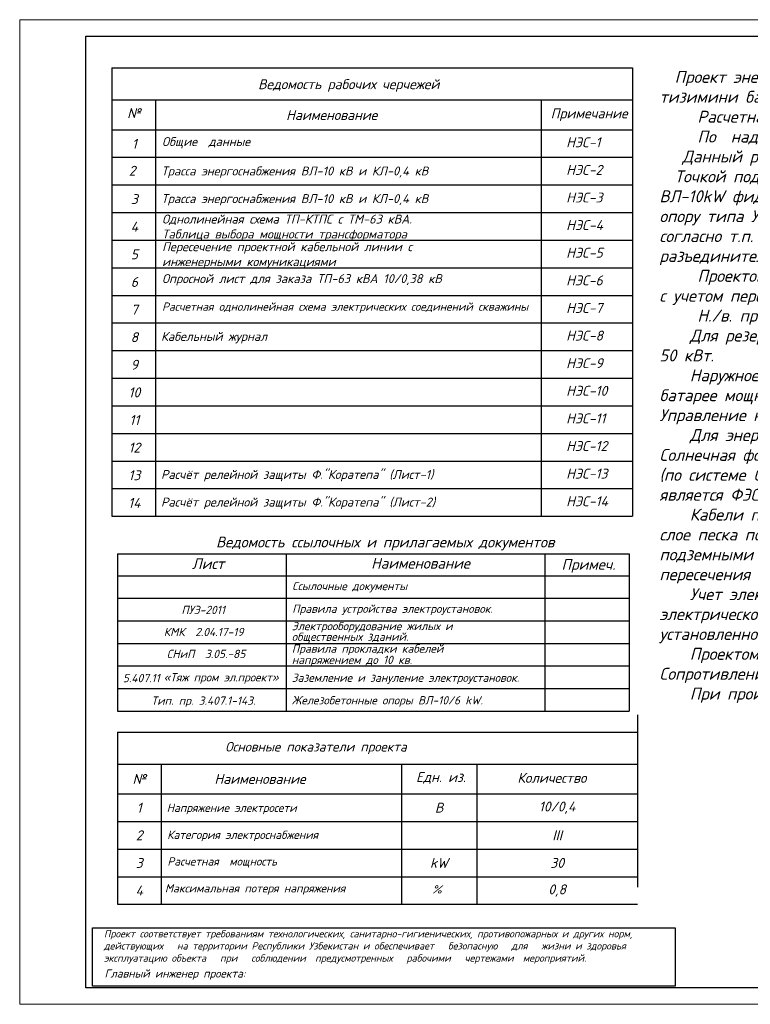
# Model space of a CAD drawing. Header units: metres. Extents: x 703615 to 712205, y 4306166 to 4311183.
# Tile 13 of 256: x 706684 to 706905, y 4306635 to 4306932. Entities that reach past the tile are written whole.
import ezdxf

# ---------------------------------------------------------------- set-up
doc = ezdxf.new("R2010")
doc.units = ezdxf.units.M
doc.header["$LTSCALE"] = 0.5
doc.layers.add('STR. Format', color=7, linetype='Continuous', lineweight=40)
doc.layers.add('text', color=1, linetype='Continuous', lineweight=13)
doc.styles.add('GOST 2.304', font='CS_Gost2304.shx')
doc.styles.add('ISO', font='isocpeui.ttf')
doc.styles.get("Standard").update_dxf_attribs({"font": 'times.ttf'})
doc.styles.add('X_ISO', font='isocpeui.ttf')
doc.styles.add('ГОСТ 250', font='isocpeui.ttf', dxfattribs={"height": 250})
doc.styles.add('ГОСТ 300', font='isocpeui.ttf', dxfattribs={"height": 250})
doc.styles.add('ГОСТ2500', font='isocpeui.ttf', dxfattribs={"height": 2500})
doc.styles.add('ЭОМ схема', font='isocpeui.ttf')
doc.linetypes.add('HOT_WATER_SUPPLY', pattern='A,12.7,-5.08,["HW",Standard,S=2.54,R=0,X=-2.54,Y=-1.27],-5.08', length=22.86)

msp = doc.modelspace()

# ---------------------------------------------------------------- linework, layer by layer
at = {"color": 7, "linetype": 'ByBlock', "lineweight": 30, "ltscale": 5}
for p, q in [((706704.11, 4306927.04, 321.54), (707099.11, 4306927.04, 321.54)), ((706704.11, 4306640.04, 321.54), (706704.11, 4306927.04, 321.54)), ((707099.11, 4306640.04, 321.54), (706704.11, 4306640.04, 321.54))]:
    msp.add_line(p, q, dxfattribs=at)
at = {"color": 7}
for p, q in [((706711.9, 4306917.52, 321.54), (706725.04, 4306917.52, 321.54)), ((706711.9, 4306917.52, 321.54), (706711.9, 4306899.29, 321.54)), ((706725.04, 4306917.52, 321.54), (706841.49, 4306917.52, 321.54)), ((706841.49, 4306917.52, 321.54), (706868.99, 4306917.52, 321.54)), ((706868.99, 4306917.52, 321.54), (706868.99, 4306907.86, 321.54)), ((706711.9, 4306907.86, 321.54), (706725.04, 4306907.86, 321.54)), ((706725.04, 4306907.86, 321.54), (706841.49, 4306907.86, 321.54)), ((706725.04, 4306907.86, 321.54), (706725.04, 4306898.86, 321.54)), ((706841.49, 4306907.86, 321.54), (706868.99, 4306907.86, 321.54)), ((706841.49, 4306907.86, 321.54), (706841.49, 4306898.86, 321.54)), ((706868.99, 4306907.86, 321.54), (706868.99, 4306898.86, 321.54)), ((706711.9, 4306899.29, 321.54), (706711.9, 4306890.3, 321.54)), ((706711.9, 4306898.86, 321.54), (706725.04, 4306898.86, 321.54)), ((706725.04, 4306898.86, 321.54), (706841.49, 4306898.86, 321.54)), ((706725.04, 4306898.86, 321.54), (706725.04, 4306890.53, 321.54)), ((706841.49, 4306898.86, 321.54), (706868.99, 4306898.86, 321.54)), ((706841.49, 4306898.86, 321.54), (706841.49, 4306890.53, 321.54)), ((706868.99, 4306898.86, 321.54), (706868.99, 4306890.53, 321.54)), ((706711.9, 4306890.53, 321.54), (706725.04, 4306890.53, 321.54)), ((706711.9, 4306890.3, 321.54), (706711.9, 4306881.97, 321.54)), ((706725.04, 4306890.53, 321.54), (706841.49, 4306890.53, 321.54)), ((706725.04, 4306890.53, 321.54), (706725.04, 4306882.21, 321.54)), ((706841.49, 4306890.53, 321.54), (706868.99, 4306890.53, 321.54)), ((706841.49, 4306890.53, 321.54), (706841.49, 4306882.21, 321.54)), ((706868.99, 4306890.53, 321.54), (706868.99, 4306882.21, 321.54)), ((706711.9, 4306882.21, 321.54), (706725.04, 4306882.21, 321.54)), ((706711.9, 4306881.97, 321.54), (706711.9, 4306873.64, 321.54)), ((706725.04, 4306882.21, 321.54), (706841.49, 4306882.21, 321.54)), ((706725.04, 4306882.21, 321.54), (706725.04, 4306873.88, 321.54)), ((706841.49, 4306882.21, 321.54), (706868.99, 4306882.21, 321.54)), ((706841.49, 4306882.21, 321.54), (706841.49, 4306873.88, 321.54)), ((706868.99, 4306882.21, 321.54), (706868.99, 4306873.88, 321.54)), ((706711.9, 4306873.88, 321.54), (706725.04, 4306873.88, 321.54)), ((706711.9, 4306873.64, 321.54), (706711.9, 4306782.26, 321.54)), ((706725.04, 4306873.88, 321.54), (706841.49, 4306873.88, 321.54)), ((706725.04, 4306873.88, 321.54), (706725.04, 4306782.26, 321.54)), ((706841.49, 4306873.88, 321.54), (706868.99, 4306873.88, 321.54)), ((706841.49, 4306873.88, 321.54), (706841.49, 4306782.26, 321.54)), ((706868.99, 4306873.88, 321.54), (706868.99, 4306782.26, 321.54)), ((706711.9, 4306865.55, 321.54), (706725.04, 4306865.55, 321.54)), ((706725.04, 4306865.55, 321.54), (706841.49, 4306865.55, 321.54)), ((706841.49, 4306865.55, 321.54), (706868.99, 4306865.55, 321.54)), ((706711.9, 4306857.22, 321.54), (706868.99, 4306857.22, 321.54)), ((706711.9, 4306848.89, 321.54), (706868.99, 4306848.89, 321.54)), ((706711.9, 4306840.56, 321.54), (706868.99, 4306840.56, 321.54)), ((706711.9, 4306832.23, 321.54), (706868.99, 4306832.23, 321.54)), ((706711.9, 4306823.9, 321.54), (706868.99, 4306823.9, 321.54)), ((706711.9, 4306815.57, 321.54), (706868.99, 4306815.57, 321.54)), ((706711.9, 4306807.25, 321.54), (706868.99, 4306807.25, 321.54)), ((706711.9, 4306798.92, 321.54), (706868.99, 4306798.92, 321.54)), ((706711.9, 4306790.59, 321.54), (706868.99, 4306790.59, 321.54)), ((706711.9, 4306782.26, 321.54), (706868.99, 4306782.26, 321.54))]:
    msp.add_line(p, q, dxfattribs=at)
at = {"ltscale": 1.2}
for p, q in [((706713.62, 4306770.96, 321.54), (706868.05, 4306770.96, 321.54)), ((706713.62, 4306770.96, 321.54), (706713.62, 4306750.7, 321.54)), ((706764.62, 4306750.7, 321.54), (706764.62, 4306770.96, 321.54)), ((706842.55, 4306770.96, 321.54), (706842.55, 4306723.5, 321.54)), ((706868.05, 4306770.96, 321.54), (706868.05, 4306723.5, 321.54)), ((706713.62, 4306764.3, 321.54), (706868.05, 4306764.3, 321.54)), ((706713.62, 4306757.5, 321.54), (706868.05, 4306757.5, 321.54)), ((706713.62, 4306750.7, 321.54), (706713.62, 4306723.5, 321.54)), ((706713.62, 4306750.7, 321.54), (706868.05, 4306750.7, 321.54)), ((706713.62, 4306750.7, 321.54), (706868.05, 4306750.7, 321.54)), ((706764.62, 4306723.5, 321.54), (706764.62, 4306750.7, 321.54)), ((706713.62, 4306743.9, 321.54), (706868.05, 4306743.9, 321.54)), ((706713.62, 4306737.1, 321.54), (706868.05, 4306737.1, 321.54)), ((706713.62, 4306730.3, 321.54), (706868.05, 4306730.3, 321.54)), ((706713.62, 4306723.5, 321.54), (706868.05, 4306723.5, 321.54))]:
    msp.add_line(p, q, dxfattribs=at)
at = {"color": 7, "ltscale": 1.428571}
for p, q in [((706870.53, 4306722.31, 321.54), (706870.53, 4306670.34, 321.54)), ((706713.62, 4306717.17, 321.54), (706726.75, 4306717.17, 321.54)), ((706713.62, 4306717.17, 321.54), (706713.62, 4306707.51, 321.54)), ((706726.75, 4306717.17, 321.54), (706836.45, 4306717.17, 321.54)), ((706836.45, 4306717.17, 321.54), (706870.53, 4306717.17, 321.54)), ((706713.62, 4306707.51, 321.54), (706726.75, 4306707.51, 321.54)), ((706713.62, 4306707.51, 321.54), (706713.62, 4306698.51, 321.54)), ((706726.75, 4306707.51, 321.54), (706836.45, 4306707.51, 321.54)), ((706726.75, 4306707.51, 321.54), (706726.75, 4306698.51, 321.54)), ((706799.27, 4306707.51, 321.54), (706799.27, 4306698.51, 321.54)), ((706822.03, 4306707.51, 321.54), (706822.03, 4306698.51, 321.54)), ((706836.45, 4306707.51, 321.54), (706859.2, 4306707.51, 321.54)), ((706859.2, 4306707.51, 321.54), (706870.53, 4306707.51, 321.54)), ((706713.62, 4306698.51, 321.54), (706726.75, 4306698.51, 321.54)), ((706713.62, 4306698.51, 321.54), (706713.62, 4306690.18, 321.54)), ((706726.75, 4306698.51, 321.54), (706836.45, 4306698.51, 321.54)), ((706726.75, 4306698.51, 321.54), (706726.75, 4306690.18, 321.54)), ((706799.27, 4306698.51, 321.54), (706822.03, 4306698.51, 321.54)), ((706799.27, 4306698.51, 321.54), (706799.27, 4306690.18, 321.54)), ((706822.03, 4306698.51, 321.54), (706870.53, 4306698.51, 321.54)), ((706822.03, 4306698.51, 321.54), (706822.03, 4306690.18, 321.54)), ((706713.62, 4306690.18, 321.54), (706726.75, 4306690.18, 321.54)), ((706713.62, 4306690.18, 321.54), (706713.62, 4306681.86, 321.54)), ((706726.75, 4306690.18, 321.54), (706836.45, 4306690.18, 321.54)), ((706726.75, 4306690.18, 321.54), (706726.75, 4306681.86, 321.54)), ((706799.27, 4306690.18, 321.54), (706822.03, 4306690.18, 321.54)), ((706799.27, 4306690.18, 321.54), (706799.27, 4306681.86, 321.54)), ((706822.03, 4306690.18, 321.54), (706870.53, 4306690.18, 321.54)), ((706822.03, 4306690.18, 321.54), (706822.03, 4306681.86, 321.54)), ((706713.62, 4306681.86, 321.54), (706726.75, 4306681.86, 321.54)), ((706713.62, 4306681.86, 321.54), (706713.62, 4306665.2, 321.54)), ((706726.75, 4306681.86, 321.54), (706836.45, 4306681.86, 321.54)), ((706726.75, 4306681.86, 321.54), (706726.75, 4306665.2, 321.54)), ((706799.27, 4306681.86, 321.54), (706822.03, 4306681.86, 321.54)), ((706799.27, 4306681.86, 321.54), (706799.27, 4306665.2, 321.54)), ((706822.03, 4306681.86, 321.54), (706870.53, 4306681.86, 321.54)), ((706822.03, 4306681.86, 321.54), (706822.03, 4306665.2, 321.54)), ((706713.62, 4306673.53, 321.54), (706726.75, 4306673.53, 321.54)), ((706726.75, 4306673.53, 321.54), (706836.45, 4306673.53, 321.54)), ((706836.45, 4306673.53, 321.54), (706859.2, 4306673.53, 321.54)), ((706859.2, 4306673.53, 321.54), (706870.53, 4306673.53, 321.54)), ((706713.62, 4306665.2, 321.54), (706870.53, 4306665.2, 321.54))]:
    msp.add_line(p, q, dxfattribs=at)
at = {"color": 0, "lineweight": 25, "elevation": 321.54}
msp.add_lwpolyline([(706706.11, 4306658.13), (706881.9, 4306658.13), (706881.9, 4306640.54), (706706.11, 4306640.54)], close=True, dxfattribs=at)
at = {"layer": 'STR. Format', "lineweight": 13, "ltscale": 30}
for p, q in [((706684.11, 4306635.04, 321.54), (706684.11, 4306932.04, 321.54)), ((706684.11, 4306932.04, 321.54), (707104.11, 4306932.04, 321.54)), ((706684.11, 4306635.04, 321.54), (706684.11, 4306932.04, 321.54)), ((706684.11, 4306635.04, 321.54), (707104.11, 4306635.04, 321.54)), ((706684.11, 4306635.04, 321.54), (707104.11, 4306635.04, 321.54))]:
    msp.add_line(p, q, dxfattribs=at)

# ---------------------------------------------------------------- texts
at = {"color": 7, "ltscale": 30, "insert": (706877.14, 4306922.58, 317.61), "char_height": 3.6, "width": 219.4129, "attachment_point": 1, "style": 'X_ISO'}
msp.add_mtext('\\A1;\\pxt0.035;                              Пояснительная записка\\P\\ptz;  Проект э{\\C256;нергоснабжения "\\A0;Касби туманида реновация \\fArial|b0|i1|c204|p34;ҳ\\fISOCPEUR|b0|i1|c204|p34;удудининг о\\fArial|b0|i1|c204|p34;қ\\fISOCPEUR|b0|i1|c204|p34;ова сув\\Pтизимини барпо этиш}" выполнен на основании ТУ ОА <Каш. ПТЭС> за №10237290067 от 09.09.2026г. \\P\\pt0.035;     Расчетная мощность 30 кВт.\\P     По  надежности энергоснабжения объект относятся к потребителям III категории.\\P   Данный район относится по климатическим условиям по ветру к -III, по гололеду -II. \\P\\ptz;  Точкой подключения источника электроснабжения принять ближайшую сущ. в./в опоры ВЛ-10kW фид."{\\A0;\\C256;Коратепа}", которую необходимо заменить на угловую ответвительную анкерную опору типа УОА10-1. ВЛ-10 kW выполнить проводом 3хАС-35 мм² длиной 50 м на ж/б опорах согласно т.п. 3.407.1-143.1. На проектной концевой в./в. ж./б. опоре №1 установить разъединительного пункта.\\P\\pt0.035;     Проектом предусмотрен установку трансформаторной подстанции типа КТПС с ТМ-63 кВА с учетом перспектива развития.(см. лист-НЭС-3). \\P     Н./в. проектный сеть выполнен кабелем АВВГ разного сечения в траншее в земле до щитов.  \\P\\ptz;{\\C256;    Для резервного энергоснабжения предусмотрена установка ДЭСа мощностью \\P50 кВт.\\P\\pt0.035; }   {\\C256;Наружное освещение территории объекта выполнено }LED светильником на солнечном батарее мощностью 150 Вт установленными на металлических опорах высотой 10м типа. Управление наружным освещением предусмотрено комплектным фотореле.\\P\\ptz;{\\A0;\\C1;    Для энергоснабжения объекта предусмотрена установка фотоэлектрическая станция (ФЭС). Солнечная фотоэлектрическая станция состоит из солнечных панелей и сетевого инвертора (по системе ONGRID) установленные на территории объекта. Основное питание освещения является ФЭС и в малосолнечных периодах питание переключается на ТП.}\\P\\pt0.035;    Кабели прокладываются в траншее на глубину 0,7 м от планировочной отметки земли в слое песка по 10см в каждую сторону.  Все пересечения и сближении кабельных линий с подземными инженерными коммуникациями выполнить согласно норм и в местах пересечения кабель проложить в а/цементных трубах Д=100мм.                             \\P    Учет электроэнергии предусмотрен от электронного активно-реактивного счётчика электрической энергии ЕХ-518, прямого включения, совместимого с системой АИИСКУЭ  установленного на  н./в. щитах проектных ТП, в отдельном запирающемся шкафу. \\P    Проектом предусмотрен контур заземления проектного ТП, в./в. опор и щита. Сопротивление растеканию тока не должно превышать 4 Ом для ТП, щита и 10 Ом для опор.\\P    При производстве электромонтажных работ выполнять требования ПУЭ и ПТБ.', dxfattribs=at)
at = {"color": 7, "char_height": 3, "width": 13.1131, "attachment_point": 5, "style": 'ГОСТ 300'}
for s, insert in [('1', (706718.71, 4306894.58, 321.54)), ('2', (706718.04, 4306886.47, 321.54)), ('3', (706718.71, 4306877.92, 321.54)), ('4', (706718.71, 4306869.59, 321.54)), ('5', (706718.71, 4306861.26, 321.54)), ('6', (706718.71, 4306852.93, 321.54)), ('7', (706718.71, 4306844.6, 321.54)), ('8', (706718.71, 4306836.27, 321.54)), ('9', (706718.71, 4306827.95, 321.54)), ('10', (706718.71, 4306819.62, 321.54)), ('11', (706718.71, 4306811.29, 321.54)), ('12', (706718.71, 4306802.96, 321.54)), ('13', (706718.71, 4306794.63, 321.54)), ('14', (706718.71, 4306786.3, 321.54))]:
    msp.add_mtext(s, dxfattribs=dict(at, insert=insert))
at = {"color": 7, "ltscale": 1.428571}
for s, insert, char_height, width, attachment_point, style in [('Основные показатели проекта', (706773.49, 4306712.34, 321.54), 2.88, 194.0568, 5, 'X_ISO'), ('Едн. из.', (706811.2, 4306703.33, 321.54), 3, 22.7253, 5, 'ГОСТ 300'), ('Количество', (706844.68, 4306703.34, 321.54), 3, 22.7253, 5, 'ГОСТ 300'), ('№', (706720.18, 4306703.01, 321.54), 3, 13.0987, 5, 'ГОСТ 300'), ('Наименование', (706756.61, 4306703.02, 321.54), 3, 109.6705, 5, 'ГОСТ 300'), ('1', (706720.18, 4306694.35, 321.54), 3, 13.0987, 5, 'ГОСТ 300'), ('В', (706810.65, 4306694.35, 321.54), 3, 22.7253, 5, 'ГОСТ 300'), ('10/0,4', (706846.28, 4306694.35, 321.54), 3, 48.4724, 5, 'ГОСТ 300'), ('Напряжение электросети', (706728.46, 4306693.97, 321.54), 2.5, 109.6705, 4, 'ГОСТ 250'), ('2', (706720.18, 4306686.02, 321.54), 3, 13.0987, 5, 'ГОСТ 300'), ('Категория электроснабжения', (706728.6, 4306685.83, 321.54), 2.5, 109.6705, 4, 'ГОСТ 250'), ('III', (706846.28, 4306686.02, 321.54), 3, 48.4724, 5, 'ГОСТ 300'), ('3', (706720.18, 4306677.69, 321.54), 3, 13.0987, 5, 'ГОСТ 300'), ('Расчетная  мощность ', (706728.67, 4306677.8, 321.54), 2.5, 109.6705, 4, 'ГОСТ 250'), ('kW', (706810.65, 4306677.69, 321.54), 3, 22.7253, 5, 'ГОСТ 300'), ('30', (706846.28, 4306677.69, 321.54), 3, 23.4009, 5, 'ГОСТ 300'), ('4', (706720.18, 4306669.36, 321.54), 3, 13.0987, 5, 'ГОСТ 300'), (' Максимальная потеря напряжения', (706726.33, 4306669.71, 321.54), 2.5, 109.6705, 4, 'ГОСТ 250'), ('0,8', (706846.28, 4306669.36, 321.54), 3, 48.4724, 5, 'ГОСТ 300')]:
    msp.add_mtext(s, dxfattribs=dict(at, insert=insert, char_height=char_height, width=width, attachment_point=attachment_point, style=style))
at = {"ltscale": 1.428571, "insert": (706810.06, 4306669.71, 321.54), "char_height": 2.5, "width": 24.6357, "attachment_point": 5, "style": 'ГОСТ2500'}
msp.add_mtext('%', dxfattribs=at)
at = {"color": 1, "ltscale": 20, "insert": (706709.51, 4306657.43, 321.54), "char_height": 2.2, "width": 169.9722, "attachment_point": 1, "style": 'GOST 2.304'}
msp.add_mtext('\\pi0.011;{\\fISOCPEUR|b0|i1|c204|p34;\\C256;Проект\\fISOCPEUR|b0|i1|c0|p34; \\fISOCPEUR|b0|i1|c204|p34;соответствует\\fISOCPEUR|b0|i1|c0|p34; \\fISOCPEUR|b0|i1|c204|p34;требованиям\\fISOCPEUR|b0|i1|c0|p34; \\fISOCPEUR|b0|i1|c204|p34;технологических\\fISOCPEUR|b0|i1|c0|p34;, \\fISOCPEUR|b0|i1|c204|p34;санитарно\\fISOCPEUR|b0|i1|c0|p34;-\\fISOCPEUR|b0|i1|c204|p34;гигиенических\\fISOCPEUR|b0|i1|c0|p34;, \\fISOCPEUR|b0|i1|c204|p34;противопожарных\\fISOCPEUR|b0|i1|c0|p34; \\fISOCPEUR|b0|i1|c204|p34;и\\fISOCPEUR|b0|i1|c0|p34; \\fISOCPEUR|b0|i1|c204|p34;других\\fISOCPEUR|b0|i1|c0|p34; \\fISOCPEUR|b0|i1|c204|p34;норм\\fISOCPEUR|b0|i1|c0|p34;, \\fISOCPEUR|b0|i1|c204|p34;действующих\\fISOCPEUR|b0|i1|c0|p34;   \\fISOCPEUR|b0|i1|c204|p34;на\\fISOCPEUR|b0|i1|c0|p34; \\fISOCPEUR|b0|i1|c204|p34;территории\\fISOCPEUR|b0|i1|c0|p34; \\fISOCPEUR|b0|i1|c204|p34;Республики\\fISOCPEUR|b0|i1|c0|p34; \\fISOCPEUR|b0|i1|c204|p34;Узбекистан\\fISOCPEUR|b0|i1|c0|p34; \\fISOCPEUR|b0|i1|c204|p34;и\\fISOCPEUR|b0|i1|c0|p34; \\fISOCPEUR|b0|i1|c204|p34;обеспечивает\\fISOCPEUR|b0|i1|c0|p34;   \\fISOCPEUR|b0|i1|c204|p34;безопасную\\fISOCPEUR|b0|i1|c0|p34;   \\fISOCPEUR|b0|i1|c204|p34;для\\fISOCPEUR|b0|i1|c0|p34;   \\fISOCPEUR|b0|i1|c204|p34;жизни\\fISOCPEUR|b0|i1|c0|p34; \\fISOCPEUR|b0|i1|c204|p34;и\\fISOCPEUR|b0|i1|c0|p34; \\fISOCPEUR|b0|i1|c204|p34;здоровья\\fISOCPEUR|b0|i1|c0|p34; \\fISOCPEUR|b0|i1|c204|p34;эксплуатацию\\fISOCPEUR|b0|i1|c0|p34; \\fISOCPEUR|b0|i1|c204|p34;объекта\\fISOCPEUR|b0|i1|c0|p34;   \\fISOCPEUR|b0|i1|c204|p34;при\\fISOCPEUR|b0|i1|c0|p34;   \\fISOCPEUR|b0|i1|c204|p34;соблюдении\\fISOCPEUR|b0|i1|c0|p34;  \\fISOCPEUR|b0|i1|c204|p34;предусмотренных\\fISOCPEUR|b0|i1|c0|p34;   \\fISOCPEUR|b0|i1|c204|p34;рабочими\\fISOCPEUR|b0|i1|c0|p34;   \\fISOCPEUR|b0|i1|c204|p34;чертежами\\fISOCPEUR|b0|i1|c0|p34;  \\fISOCPEUR|b0|i1|c204|p34;мероприятий\\fISOCPEUR|b0|i1|c0|p34;. }', dxfattribs=at)
at = {"color": 0, "ltscale": 20, "insert": (706709.7, 4306645.57, 321.54), "char_height": 2.464, "width": 142.5114, "attachment_point": 1, "style": 'ЭОМ схема'}
msp.add_mtext('{\\C256;Главный инженер проекта:                                    }', dxfattribs=at)
at = {"layer": 'text', "color": 7, "style": 'ГОСТ 300'}
for s, p in [('Кабельный журнал', (706726.75, 4306835.15, 321.54)), ('Расчёт релейной защиты Ф."Коратепа" (Лист-1)', (706726.75, 4306793.51, 321.54)), ('Расчёт релейной защиты Ф."Коратепа" (Лист-2)', (706726.75, 4306785.18, 321.54))]:
    msp.add_text(s, height=2.7, dxfattribs=at).set_placement(p)
at = {"layer": 'text', "color": 0, "lineweight": 50, "style": 'ISO'}
for s, height, p in [('Ведомость ссылочных и прилагаемых документов', 3.2513, (706743.36, 4306772.85, 321.54)), ('Лист', 3.251, (706736.07, 4306766.33, 321.54)), ('Наименование', 3.2513, (706790.15, 4306766.45, 321.54)), ('Примеч.', 3.251, (706847.59, 4306766.11, 321.54)), ('Ссылочные документы', 2.5, (706766.33, 4306759.96, 321.54)), ('Правила устройства электроустановок.', 2.5, (706766.33, 4306753.12, 321.54)), ('ПУЭ-2011 ', 2.5, (706732.9, 4306752.75, 321.54)), ('Электрооборудование жилых и ', 2.5, (706766.21, 4306747.89, 321.54)), ('КМК  2.04.17-19', 2.5, (706727.58, 4306746.09, 321.54)), ('общественных зданий.', 2.5, (706766.21, 4306744.67, 321.54)), ('Правила прокладки кабелей ', 2.5, (706766.22, 4306741.09, 321.54)), ('СНиП  3.05.-85', 2.5, (706728.49, 4306739.49, 321.54)), ('напряжением до 10 кв.', 2.5, (706766.22, 4306737.69, 321.54)), ('5.407.11 ', 2.5, (706715.23, 4306732.19, 321.54)), ('«Тяж пром эл.проект»', 2.5, (706727.53, 4306732.43, 321.54)), ('Заземление и зануление электроустановок. ', 2.5, (706766.2, 4306732.3, 321.54)), ('Тип. пр. 3.407.1-143.', 2.5, (706723.82, 4306725.39, 321.54)), ('Железобетонные опоры ВЛ-10/6 kW. ', 2.5, (706766.2, 4306725.5, 321.54))]:
    msp.add_text(s, height=height, dxfattribs=at).set_placement(p)
at = {"layer": 'text', "color": 7, "linetype": 'HOT_WATER_SUPPLY', "lineweight": 40, "ltscale": 500, "attachment_point": 1}
for s, insert, char_height, width, style in [('\\pi1.0546;Ведомость рабочих черчежей', (706755, 4306914.08, 321.54), 3, 86.2601, 'ISO'), ('№', (706716.54, 4306905.36, 321.54), 3, 157.0864, 'ГОСТ 300'), ('Наименование ', (706764.49, 4306904.78, 321.54), 3, 157.0864, 'ГОСТ 300'), ('Примечание', (706844.32, 4306905.28, 321.54), 3, 13.847, 'ГОСТ 300'), ('Общие  данные ', (706727.07, 4306896.62, 321.54), 2.7, 141.3778, 'ГОСТ 300'), ('НЭ{\\fISOCPEUR|b0|i1|c204|p34;С}-1', (706848.99, 4306896.56, 321.54), 3, 157.0864, 'ГОСТ 300'), ('Трасса энергоснабжения ВЛ-10 кВ и КЛ-0,4 кВ', (706726.85, 4306887.75, 321.54), 2.7, 141.3778, 'ГОСТ 300'), ('НЭ{\\fISOCPEUR|b0|i1|c204|p34;С}-2', (706848.99, 4306888.23, 321.54), 3, 157.0864, 'ГОСТ 300'), ('Трасса энергоснабжения ВЛ-10 кВ и КЛ-0,4 кВ', (706726.85, 4306879.42, 321.54), 2.7, 141.3778, 'ГОСТ 300'), ('НЭ{\\fISOCPEUR|b0|i1|c204|p34;С}-3', (706848.99, 4306879.9, 321.54), 3, 157.0864, 'ГОСТ 300'), ('Однолинейная схема ТП-КТПС с ТМ-63 кВА.\\PТаблица выбора мощности трансформатора ', (706727.07, 4306873.24, 321.54), 2.7, 141.3778, 'ГОСТ 300'), ('НЭ{\\fISOCPEUR|b0|i1|c204|p34;С}-4', (706848.99, 4306871.57, 321.54), 3, 157.0864, 'ГОСТ 300'), ('{\\fISOCPEUR|b0|i1|c204|p34;Пересечение} {\\fISOCPEUR|b0|i1|c204|p34;проектной} {\\fISOCPEUR|b0|i1|c204|p34;кабельной} {\\fISOCPEUR|b0|i1|c204|p34;линии} {\\fISOCPEUR|b0|i1|c204|p34;с} \\P{\\fISOCPEUR|b0|i1|c204|p34;инженерными} {\\fISOCPEUR|b0|i1|c204|p34;комуникациями}', (706727.07, 4306864.91, 321.54), 2.7, 141.3778, 'ГОСТ 300'), ('НЭ{\\fISOCPEUR|b0|i1|c204|p34;С}-5', (706848.99, 4306863.24, 321.54), 3, 157.0864, 'ГОСТ 300'), ('Опросной лист для заказа ТП-63 кВА 10/0,38 кВ', (706727.07, 4306855.29, 321.54), 2.7, 97.509, 'ГОСТ 300'), ('НЭ{\\fISOCPEUR|b0|i1|c204|p34;С}-6', (706848.99, 4306854.91, 321.54), 3, 157.0864, 'ГОСТ 300'), ('Расчетная однолинейная схема электрических соединений скважины', (706727.07, 4306846.74, 321.54), 2.5, 141.3778, 'ГОСТ 250'), ('НЭС-7', (706848.99, 4306846.58, 321.54), 3, 19.7507, 'ГОСТ 300'), ('НЭС-8', (706848.99, 4306838.25, 321.54), 3, 19.7507, 'ГОСТ 300'), ('НЭС-9', (706848.99, 4306829.92, 321.54), 3, 19.7507, 'ГОСТ 300'), ('НЭС-10', (706848.99, 4306821.6, 321.54), 3, 19.7507, 'ГОСТ 300'), ('НЭС-11', (706848.99, 4306813.27, 321.54), 3, 19.7507, 'ГОСТ 300'), ('НЭС-12', (706848.99, 4306804.94, 321.54), 3, 19.7507, 'ГОСТ 300'), ('НЭС-13', (706848.99, 4306796.61, 321.54), 3, 19.7507, 'ГОСТ 300'), ('НЭС-14', (706848.99, 4306788.28, 321.54), 3, 19.7507, 'ГОСТ 300')]:
    msp.add_mtext(s, dxfattribs=dict(at, insert=insert, char_height=char_height, width=width, style=style))

doc.saveas('drawing.dxf')
